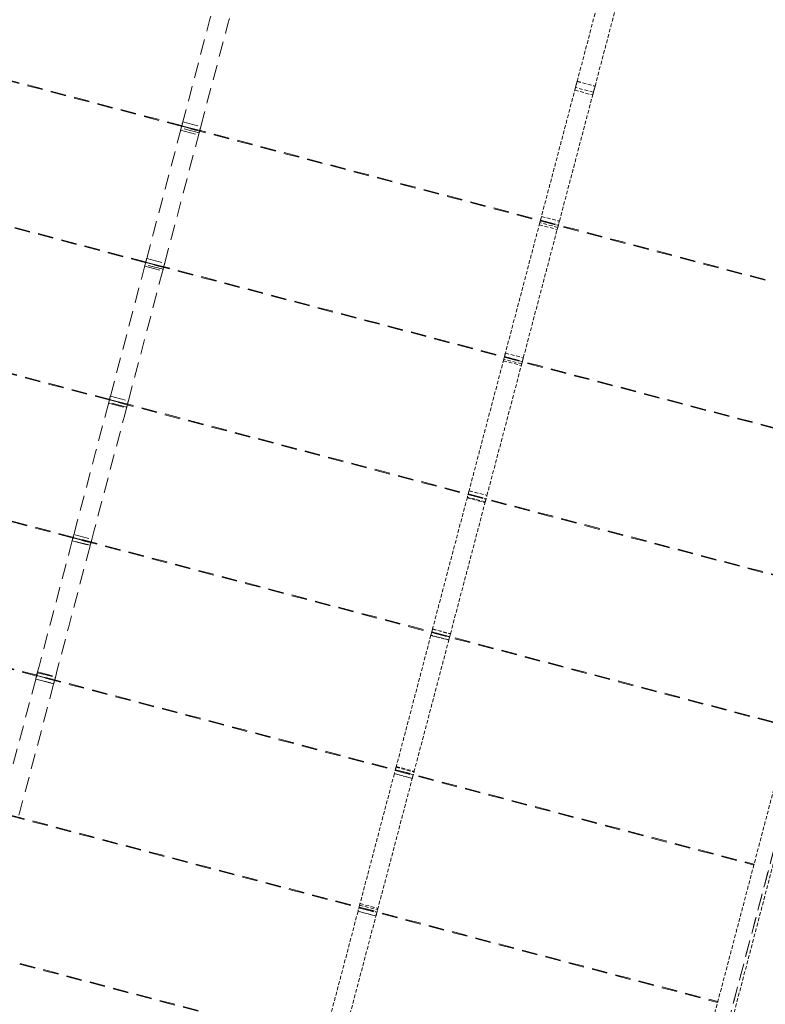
# Model space of a CAD drawing. Header units: millimetres. Extents: x -176817 to 18864955, y -12996033 to 201123.
# Tile 114 of 256: x 198524 to 210585, y -49966 to -34029. Entities that reach past the tile are written whole.
import ezdxf

# ---------------------------------------------------------------- set-up
doc = ezdxf.new("R2010")
doc.units = ezdxf.units.MM
doc.header["$MEASUREMENT"] = 0
doc.linetypes.add('Przerywana długa', pattern=[390, 250, -140])
doc.linetypes.add('Przerywana gęsta', pattern=[90, 60, -30])
doc.layers.add('823-IST- Hala E - belki', color=7, linetype='Continuous')

# ---------------------------------------------------------------- blocks, each defined once
blk = doc.blocks.new('Kształt_3_2')
at = {"layer": '823-IST- Hala E - belki', "color": 254, "linetype": 'Przerywana długa', "lineweight": 0, "true_color": 0xcccccc, "flags": 128}
blk.add_lwpolyline([(216201, -26709), (216196, -26726), (216176, -26803), (216154, -26885), (216096, -27105), (216072, -27195), (216048, -27289), (216022, -27387), (215994, -27490), (215861, -27995), (215743, -28443), (215634, -28858), (215542, -29205), (215441, -29589), (215333, -29996), (215199, -30505), (215037, -31118), (214838, -31875), (214562, -32918), (214439, -33384), (214213, -34242), (214059, -34824), (213769, -35924), (213641, -36407), (213523, -36856), (213290, -37737), (213109, -38424), (212910, -39178), (212759, -39751), (212583, -40417), (212448, -40929), (212279, -41570), (212182, -41937), (212070, -42363), (211892, -43037), (211728, -43659), (211580, -44219), (211456, -44691), (211280, -45357), (211232, -45538), (211185, -45718), (211009, -46384), (210884, -46857), (210736, -47417), (210572, -48038), (210394, -48712), (210282, -49138), (210185, -49506), (210016, -50146), (209881, -50658), (209705, -51325), (209554, -51897), (209355, -52651), (209174, -53338), (208941, -54219), (208823, -54668), (208695, -55152), (208405, -56251), (208251, -56834), (208025, -57691), (207902, -58157), (207627, -59201), (207427, -59958), (207265, -60570), (207131, -61080), (207024, -61487), (206923, -61870), (206831, -62218), (206721, -62632), (206603, -63080), (206470, -63585), (206443, -63688), (206417, -63787), (206392, -63881), (206368, -63970), (206310, -64190), (206289, -64272), (206268, -64350), (206264, -64367)], dxfattribs=at)
blk = doc.blocks.new('Kształt_12_2')
at = {"layer": '823-IST- Hala E - belki', "color": 254, "linetype": 'Przerywana długa', "lineweight": 0, "true_color": 0xcccccc, "flags": 128}
for points in [[(192117, -47626), (209231, -52142)], [(192120, -47614), (209234, -52130)]]:
    blk.add_lwpolyline(points, dxfattribs=at)
blk = doc.blocks.new('Kształt_13_2')
at = {"layer": '823-IST- Hala E - belki', "color": 254, "linetype": 'Przerywana długa', "lineweight": 0, "true_color": 0xcccccc, "flags": 128}
for points in [[(192699, -45419), (209813, -49935)], [(192702, -45407), (209816, -49923)], [(209813, -49935), (209814, -49933)], [(209814, -49933), (209815, -49929)], [(209815, -49929), (209816, -49925)], [(209816, -49925), (209816, -49923)]]:
    blk.add_lwpolyline(points, dxfattribs=at)
blk = doc.blocks.new('Kształt_14_2')
at = {"layer": '823-IST- Hala E - belki', "color": 254, "linetype": 'Przerywana długa', "lineweight": 0, "true_color": 0xcccccc, "flags": 128}
for points in [[(195633, -34302), (212747, -38818)], [(195636, -34290), (212750, -38806)]]:
    blk.add_lwpolyline(points, dxfattribs=at)
blk = doc.blocks.new('Kształt_18_2')
at = {"layer": '823-IST- Hala E - belki', "color": 254, "linetype": 'Przerywana długa', "lineweight": 0, "true_color": 0xcccccc, "flags": 128}
for points in [[(193289, -43184), (210403, -47700)], [(193286, -43196), (210400, -47712)], [(210400, -47710), (210402, -47706)], [(210400, -47712), (210400, -47710)], [(210402, -47706), (210403, -47702)], [(210403, -47702), (210403, -47700)]]:
    blk.add_lwpolyline(points, dxfattribs=at)
blk = doc.blocks.new('Kształt_19_2')
at = {"layer": '823-IST- Hala E - belki', "color": 254, "linetype": 'Przerywana długa', "lineweight": 0, "true_color": 0xcccccc, "flags": 128}
for points in [[(193878, -40952), (210992, -45468)], [(193875, -40964), (210989, -45480)]]:
    blk.add_lwpolyline(points, dxfattribs=at)
blk = doc.blocks.new('Kształt_20_2')
at = {"layer": '823-IST- Hala E - belki', "color": 254, "linetype": 'Przerywana długa', "lineweight": 0, "true_color": 0xcccccc, "flags": 128}
for points in [[(194467, -38720), (211581, -43236)], [(194464, -38732), (211578, -43248)]]:
    blk.add_lwpolyline(points, dxfattribs=at)
blk = doc.blocks.new('Kształt_21_2')
at = {"layer": '823-IST- Hala E - belki', "color": 254, "linetype": 'Przerywana długa', "lineweight": 0, "true_color": 0xcccccc, "flags": 128}
for points in [[(195050, -36508), (212165, -41024)], [(195053, -36497), (212168, -41013)]]:
    blk.add_lwpolyline(points, dxfattribs=at)
blk = doc.blocks.new('Kształt_161_2')
at = {"layer": '823-IST- Hala E - belki', "color": 254, "linetype": 'Przerywana długa', "lineweight": 0, "true_color": 0xcccccc, "flags": 128}
blk.add_lwpolyline([(211232, -45538), (210635, -47800), (210041, -50054), (209450, -52290), (208867, -54502), (208298, -56657), (207732, -58800), (207174, -60915), (206914, -61902), (206685, -62770), (206487, -63519), (206328, -64122), (206318, -64159)], dxfattribs=at)
blk = doc.blocks.new('Kształt_438_2')
at = {"layer": '823-IST- Hala E - belki', "color": 254, "linetype": 'Przerywana długa', "lineweight": 0, "true_color": 0xcccccc, "flags": 128}
for points in [[(198799, -44644), (198798, -44645)], [(198798, -44645), (198798, -44646)], [(198798, -44646), (199088, -44723)], [(198799, -44642), (198799, -44643)], [(198799, -44642), (199089, -44719)], [(198799, -44643), (198799, -44644)], [(199088, -44722), (199089, -44721)], [(199088, -44723), (199088, -44722)], [(199089, -44721), (199089, -44719)], [(199089, -44719), (199089, -44719)]]:
    blk.add_lwpolyline(points, dxfattribs=at)
blk = doc.blocks.new('Kształt_448_2')
at = {"layer": '823-IST- Hala E - belki', "color": 254, "linetype": 'Przerywana długa', "lineweight": 0, "true_color": 0xcccccc, "flags": 128}
for points in [[(198811, -44599), (198809, -44603), (198785, -44696), (198784, -44700)], [(198814, -44587), (198811, -44597), (198811, -44599)], [(198814, -44587), (199104, -44663)], [(198784, -44700), (198784, -44701)], [(198784, -44701), (199074, -44778)], [(199074, -44777), (199075, -44773), (199100, -44680), (199101, -44676)], [(199074, -44778), (199074, -44777)], [(199101, -44676), (199101, -44674), (199104, -44663)]]:
    blk.add_lwpolyline(points, dxfattribs=at)
blk = doc.blocks.new('Kształt_449_2')
at = {"layer": '823-IST- Hala E - belki', "color": 254, "linetype": 'Przerywana długa', "lineweight": 0, "true_color": 0xcccccc, "flags": 128}
for points in [[(199375, -42460), (199336, -42609), (199022, -43796), (198842, -44478), (198811, -44599)], [(199101, -44675), (199133, -44555), (199312, -43873), (199626, -42686), (199665, -42537)], [(199388, -42412), (199375, -42459), (199375, -42460)], [(199665, -42537), (199375, -42460)], [(199678, -42489), (199388, -42412)], [(199665, -42537), (199665, -42535), (199678, -42489)], [(198811, -44599), (198788, -44684), (198787, -44690)], [(198811, -44599), (199101, -44675)], [(198783, -44702), (198641, -45243), (198408, -46124), (198282, -46602), (198236, -46775), (198222, -46831)], [(198512, -46907), (198527, -46851), (198572, -46679), (198698, -46201), (198931, -45320), (199073, -44779)], [(198787, -44690), (198785, -44694), (198785, -44695), (198785, -44697), (198783, -44702)], [(199073, -44779), (198783, -44702)], [(199073, -44779), (199075, -44773), (199075, -44772), (199076, -44771), (199077, -44766)], [(199077, -44766), (199078, -44761), (199101, -44675)]]:
    blk.add_lwpolyline(points, dxfattribs=at)
blk = doc.blocks.new('Kształt_450_2')
at = {"layer": '823-IST- Hala E - belki', "color": 254, "linetype": 'Przerywana długa', "lineweight": 0, "true_color": 0xcccccc, "flags": 128}
for points in [[(199388, -42412), (199387, -42414)], [(199387, -42414), (199387, -42414)], [(199387, -42414), (199677, -42491)], [(199388, -42410), (199388, -42411)], [(199388, -42410), (199678, -42487)], [(199388, -42411), (199388, -42412)], [(199677, -42490), (199678, -42489)], [(199677, -42491), (199677, -42490)], [(199678, -42489), (199678, -42487)], [(199678, -42487), (199678, -42487)]]:
    blk.add_lwpolyline(points, dxfattribs=at)
blk = doc.blocks.new('Kształt_451_2')
at = {"layer": '823-IST- Hala E - belki', "color": 254, "linetype": 'Przerywana długa', "lineweight": 0, "true_color": 0xcccccc, "flags": 128}
for points in [[(199977, -40180), (199976, -40182)], [(199976, -40182), (199976, -40182)], [(199976, -40182), (200266, -40259)], [(199977, -40178), (199977, -40179)], [(199977, -40178), (200267, -40255)], [(199977, -40179), (199977, -40180)], [(200266, -40258), (200267, -40257)], [(200266, -40259), (200266, -40258)], [(200267, -40256), (200267, -40255)], [(200267, -40257), (200267, -40256)]]:
    blk.add_lwpolyline(points, dxfattribs=at)
blk = doc.blocks.new('Kształt_452_2')
at = {"layer": '823-IST- Hala E - belki', "color": 254, "linetype": 'Przerywana długa', "lineweight": 0, "true_color": 0xcccccc, "flags": 128}
for points in [[(200564, -37956), (200563, -37957)], [(200563, -37957), (200563, -37958)], [(200563, -37958), (200563, -37959)], [(200563, -37959), (200853, -38035)], [(200564, -37955), (200564, -37956)], [(200564, -37955), (200854, -38032)], [(200853, -38033), (200854, -38032)], [(200853, -38035), (200853, -38033)], [(200853, -38035), (200853, -38035)], [(200854, -38032), (200854, -38032)]]:
    blk.add_lwpolyline(points, dxfattribs=at)
blk = doc.blocks.new('Kształt_453_2')
at = {"layer": '823-IST- Hala E - belki', "color": 254, "linetype": 'Przerywana długa', "lineweight": 0, "true_color": 0xcccccc, "flags": 128}
for points in [[(201146, -35750), (201145, -35752)], [(201145, -35752), (201145, -35752)], [(201145, -35752), (201435, -35829)], [(201146, -35748), (201146, -35749)], [(201146, -35748), (201436, -35825)], [(201146, -35749), (201146, -35750)], [(201435, -35828), (201436, -35827)], [(201435, -35829), (201435, -35828)], [(201436, -35826), (201436, -35825)], [(201436, -35827), (201436, -35826)]]:
    blk.add_lwpolyline(points, dxfattribs=at)
blk = doc.blocks.new('Kształt_459_2')
at = {"layer": '823-IST- Hala E - belki', "color": 254, "linetype": 'Przerywana długa', "lineweight": 0, "true_color": 0xcccccc, "flags": 128}
for points in [[(199401, -42362), (199400, -42366), (199375, -42459), (199374, -42463)], [(199401, -42360), (199401, -42362)], [(199401, -42360), (199691, -42437)], [(199374, -42463), (199374, -42464)], [(199374, -42464), (199664, -42541)], [(199664, -42539), (199665, -42535), (199690, -42442), (199691, -42438)], [(199664, -42541), (199664, -42539)], [(199691, -42438), (199691, -42437)]]:
    blk.add_lwpolyline(points, dxfattribs=at)
blk = doc.blocks.new('Kształt_460_2')
at = {"layer": '823-IST- Hala E - belki', "color": 254, "linetype": 'Przerywana długa', "lineweight": 0, "true_color": 0xcccccc, "flags": 128}
for points in [[(199991, -40124), (199990, -40128), (199966, -40221), (199965, -40225)], [(199992, -40123), (199991, -40124)], [(199992, -40123), (200282, -40200)], [(199965, -40225), (199964, -40227), (199961, -40238)], [(199961, -40238), (200251, -40314)], [(200251, -40314), (200254, -40304), (200255, -40302)], [(200255, -40302), (200256, -40298), (200280, -40205), (200281, -40201)], [(200281, -40201), (200282, -40200)]]:
    blk.add_lwpolyline(points, dxfattribs=at)
blk = doc.blocks.new('Kształt_461_2')
at = {"layer": '823-IST- Hala E - belki', "color": 254, "linetype": 'Przerywana długa', "lineweight": 0, "true_color": 0xcccccc, "flags": 128}
for points in [[(200579, -37896), (200578, -37900), (200554, -37992), (200553, -37996)], [(200580, -37895), (200579, -37896)], [(200580, -37895), (200870, -37971)], [(200553, -37996), (200552, -37998), (200547, -38019)], [(200547, -38019), (200837, -38096)], [(200843, -38073), (200842, -38075), (200837, -38096)], [(200843, -38073), (200844, -38068), (200868, -37976), (200869, -37972)], [(200869, -37972), (200870, -37971)]]:
    blk.add_lwpolyline(points, dxfattribs=at)
blk = doc.blocks.new('Kształt_462_2')
at = {"layer": '823-IST- Hala E - belki', "color": 254, "linetype": 'Przerywana długa', "lineweight": 0, "true_color": 0xcccccc, "flags": 128}
for points in [[(201163, -35684), (201162, -35688), (201138, -35779), (201137, -35784)], [(201163, -35683), (201163, -35684)], [(201163, -35683), (201453, -35760)], [(201137, -35784), (201136, -35786), (201128, -35817)], [(201128, -35817), (201418, -35894)], [(201427, -35860), (201428, -35856), (201452, -35765), (201453, -35761)], [(201453, -35761), (201453, -35760)], [(201427, -35860), (201426, -35863), (201418, -35894)]]:
    blk.add_lwpolyline(points, dxfattribs=at)
blk = doc.blocks.new('Kształt_470_2')
at = {"layer": '823-IST- Hala E - belki', "color": 254, "linetype": 'Przerywana długa', "lineweight": 0, "true_color": 0xcccccc, "flags": 128}
for points in [[(201714, -33596), (201602, -34022), (201394, -34808), (201224, -35455), (201163, -35682)], [(201454, -35759), (201514, -35531), (201684, -34885), (201892, -34098), (202004, -33673)], [(201163, -35682), (201156, -35709), (201156, -35712)], [(201163, -35682), (201454, -35759)], [(201137, -35784), (201063, -36063), (200878, -36765), (200689, -37481), (200580, -37895)], [(201154, -35717), (201153, -35722), (201137, -35784)], [(201427, -35860), (201137, -35784)], [(201156, -35712), (201154, -35717)], [(201427, -35860), (201443, -35799), (201444, -35794)], [(201444, -35794), (201446, -35789)], [(201446, -35789), (201447, -35785), (201454, -35759)], [(200870, -37971), (200979, -37557), (201168, -36842), (201353, -36140), (201427, -35860)], [(200574, -37917), (200572, -37923), (200554, -37994)], [(200575, -37913), (200574, -37917)], [(200580, -37895), (200576, -37910), (200575, -37913)], [(200580, -37895), (200870, -37971)], [(200554, -37994), (200539, -38050), (200493, -38222), (200367, -38700), (200135, -39581), (199992, -40122)], [(200282, -40199), (200425, -39658), (200657, -38777), (200783, -38299), (200829, -38126), (200844, -38070)], [(200844, -38070), (200554, -37994)], [(200844, -38070), (200862, -37999), (200864, -37994)], [(200864, -37994), (200865, -37989)], [(200865, -37989), (200866, -37986), (200870, -37971)], [(199989, -40135), (199987, -40140), (199965, -40226)], [(199990, -40130), (199989, -40135)], [(199992, -40122), (199990, -40128), (199990, -40130)], [(199992, -40122), (200282, -40199)], [(199965, -40226), (199933, -40346), (199753, -41028), (199440, -42215), (199400, -42364)], [(199690, -42441), (199730, -42291), (200043, -41105), (200223, -40423), (200255, -40302)], [(200255, -40302), (199965, -40226)], [(200279, -40211), (200277, -40216), (200255, -40302)], [(200279, -40211), (200280, -40207)], [(200280, -40207), (200281, -40204), (200282, -40199)], [(199400, -42364), (199400, -42366), (199388, -42412)], [(199400, -42364), (199690, -42441)], [(199388, -42412), (199678, -42489)], [(199678, -42489), (199690, -42442), (199690, -42441)]]:
    blk.add_lwpolyline(points, dxfattribs=at)
blk = doc.blocks.new('Kształt_480_2')
at = {"layer": '823-IST- Hala E - belki', "color": 254, "linetype": 'Przerywana gęsta', "lineweight": 0, "true_color": 0xcccccc, "flags": 128}
for points in [[(204014, -48397), (204013, -48398)], [(204013, -48398), (204013, -48400)], [(204013, -48400), (204013, -48400)], [(204013, -48400), (204303, -48477)], [(204014, -48396), (204014, -48397)], [(204014, -48396), (204304, -48473)], [(204303, -48475), (204304, -48474)], [(204303, -48476), (204303, -48475)], [(204303, -48477), (204303, -48476)], [(204304, -48474), (204304, -48473)]]:
    blk.add_lwpolyline(points, dxfattribs=at)
blk = doc.blocks.new('Kształt_481_2')
at = {"layer": '823-IST- Hala E - belki', "color": 254, "linetype": 'Przerywana gęsta', "lineweight": 0, "true_color": 0xcccccc, "flags": 128}
for points in [[(204601, -46173), (204600, -46174)], [(204600, -46174), (204600, -46175)], [(204600, -46175), (204600, -46176)], [(204600, -46176), (204600, -46177)], [(204600, -46177), (204890, -46253)], [(204601, -46173), (204891, -46250)], [(204890, -46251), (204891, -46250)], [(204890, -46253), (204890, -46251)], [(204890, -46253), (204890, -46253)], [(204891, -46250), (204891, -46250)]]:
    blk.add_lwpolyline(points, dxfattribs=at)
blk = doc.blocks.new('Kształt_490_2')
at = {"layer": '823-IST- Hala E - belki', "color": 254, "linetype": 'Przerywana gęsta', "lineweight": 0, "true_color": 0xcccccc, "flags": 128}
for points in [[(204024, -48359), (204023, -48363), (203998, -48456), (203997, -48459)], [(204030, -48336), (204024, -48357), (204024, -48359)], [(204030, -48336), (204320, -48413)], [(204287, -48536), (204288, -48532), (204313, -48440), (204314, -48436)], [(204314, -48436), (204314, -48433), (204320, -48413)], [(203997, -48459), (203997, -48461)], [(203997, -48461), (204287, -48537)], [(204287, -48537), (204287, -48536)]]:
    blk.add_lwpolyline(points, dxfattribs=at)
blk = doc.blocks.new('Kształt_491_2')
at = {"layer": '823-IST- Hala E - belki', "color": 254, "linetype": 'Przerywana gęsta', "lineweight": 0, "true_color": 0xcccccc, "flags": 128}
for points in [[(204612, -46130), (204611, -46134), (204586, -46227), (204585, -46231)], [(204615, -46118), (204612, -46128), (204612, -46130)], [(204615, -46118), (204905, -46194)], [(204875, -46307), (204876, -46303), (204901, -46211), (204902, -46207)], [(204902, -46207), (204903, -46205), (204905, -46194)], [(204585, -46231), (204585, -46232)], [(204585, -46232), (204875, -46309)], [(204875, -46309), (204875, -46307)]]:
    blk.add_lwpolyline(points, dxfattribs=at)
blk = doc.blocks.new('Kształt_492_2')
at = {"layer": '823-IST- Hala E - belki', "color": 254, "linetype": 'Przerywana gęsta', "lineweight": 0, "true_color": 0xcccccc, "flags": 128}
for points in [[(205189, -43943), (205177, -43989), (205176, -43991)], [(205479, -44020), (205189, -43943)], [(205176, -43991), (205137, -44140), (204824, -45327), (204644, -46009), (204612, -46130)], [(204902, -46206), (204934, -46086), (205114, -45404), (205427, -44217), (205466, -44068)], [(205466, -44068), (205176, -43991)], [(205466, -44068), (205467, -44066), (205479, -44020)], [(204612, -46130), (204589, -46215), (204588, -46221)], [(204612, -46130), (204902, -46206)], [(204878, -46297), (204880, -46292), (204902, -46206)], [(204585, -46233), (204442, -46774), (204210, -47655), (204083, -48133), (204038, -48306), (204023, -48361)], [(204313, -48438), (204328, -48382), (204374, -48209), (204500, -47732), (204732, -46851), (204875, -46310)], [(204588, -46221), (204587, -46225), (204587, -46226), (204586, -46228), (204585, -46233)], [(204875, -46310), (204585, -46233)], [(204875, -46310), (204876, -46304), (204877, -46303), (204877, -46302), (204878, -46297)], [(204003, -48438), (204002, -48443), (204001, -48444), (204001, -48445), (203997, -48460)], [(204023, -48361), (204004, -48433), (204003, -48438)], [(204023, -48361), (204313, -48438)], [(204293, -48515), (204294, -48509), (204313, -48438)], [(203997, -48460), (203888, -48874), (203699, -49590), (203514, -50292), (203440, -50572)], [(203730, -50648), (203804, -50369), (203989, -49667), (204178, -48951), (204287, -48537)], [(204287, -48537), (203997, -48460)], [(204287, -48537), (204291, -48522), (204291, -48520), (204292, -48519), (204293, -48515)]]:
    blk.add_lwpolyline(points, dxfattribs=at)
blk = doc.blocks.new('Kształt_493_2')
at = {"layer": '823-IST- Hala E - belki', "color": 254, "linetype": 'Przerywana gęsta', "lineweight": 0, "true_color": 0xcccccc, "flags": 128}
for points in [[(205190, -43941), (205189, -43942)], [(205189, -43942), (205189, -43943)], [(205189, -43943), (205189, -43944)], [(205189, -43944), (205189, -43945)], [(205189, -43945), (205479, -44022)], [(205190, -43941), (205480, -44018)], [(205479, -44020), (205479, -44018)], [(205479, -44018), (205480, -44018)], [(205479, -44020), (205479, -44021)], [(205479, -44022), (205479, -44021)]]:
    blk.add_lwpolyline(points, dxfattribs=at)
blk = doc.blocks.new('Kształt_494_2')
at = {"layer": '823-IST- Hala E - belki', "color": 254, "linetype": 'Przerywana gęsta', "lineweight": 0, "true_color": 0xcccccc, "flags": 128}
for points in [[(205778, -41713), (205777, -41713)], [(205777, -41713), (206068, -41790)], [(205778, -41709), (205778, -41710)], [(205778, -41709), (206069, -41786)], [(205778, -41710), (205778, -41711)], [(205778, -41711), (205778, -41713)], [(206068, -41788), (206068, -41786)], [(206068, -41786), (206069, -41786)], [(206068, -41789), (206068, -41788)], [(206068, -41790), (206068, -41789)]]:
    blk.add_lwpolyline(points, dxfattribs=at)
blk = doc.blocks.new('Kształt_495_2')
at = {"layer": '823-IST- Hala E - belki', "color": 254, "linetype": 'Przerywana gęsta', "lineweight": 0, "true_color": 0xcccccc, "flags": 128}
for points in [[(206365, -39488), (206364, -39489)], [(206364, -39489), (206364, -39490)], [(206364, -39490), (206654, -39566)], [(206365, -39486), (206365, -39488)], [(206365, -39486), (206365, -39486)], [(206365, -39486), (206655, -39562)], [(206654, -39566), (206655, -39564)], [(206654, -39566), (206654, -39566)], [(206655, -39563), (206655, -39562)], [(206655, -39564), (206655, -39563)]]:
    blk.add_lwpolyline(points, dxfattribs=at)
blk = doc.blocks.new('Kształt_496_2')
at = {"layer": '823-IST- Hala E - belki', "color": 254, "linetype": 'Przerywana gęsta', "lineweight": 0, "true_color": 0xcccccc, "flags": 128}
for points in [[(206947, -37283), (206946, -37283)], [(206946, -37283), (207236, -37360)], [(206947, -37279), (206947, -37280)], [(206947, -37279), (207238, -37356)], [(206947, -37280), (206947, -37281)], [(206947, -37281), (206947, -37283)], [(207236, -37360), (207237, -37359)], [(207237, -37358), (207237, -37356)], [(207237, -37356), (207238, -37356)], [(207237, -37359), (207237, -37358)]]:
    blk.add_lwpolyline(points, dxfattribs=at)
blk = doc.blocks.new('Kształt_502_2')
at = {"layer": '823-IST- Hala E - belki', "color": 254, "linetype": 'Przerywana gęsta', "lineweight": 0, "true_color": 0xcccccc, "flags": 128}
for points in [[(205202, -43893), (205201, -43897), (205177, -43989), (205176, -43994)], [(205203, -43891), (205202, -43893)], [(205203, -43891), (205493, -43967)], [(205466, -44070), (205467, -44066), (205491, -43973), (205492, -43969)], [(205492, -43969), (205493, -43967)], [(205176, -43994), (205175, -43995)], [(205175, -43995), (205465, -44072)], [(205465, -44072), (205466, -44070)]]:
    blk.add_lwpolyline(points, dxfattribs=at)
blk = doc.blocks.new('Kształt_503_2')
at = {"layer": '823-IST- Hala E - belki', "color": 254, "linetype": 'Przerywana gęsta', "lineweight": 0, "true_color": 0xcccccc, "flags": 128}
for points in [[(205793, -41655), (205792, -41659), (205767, -41752), (205766, -41756)], [(205793, -41654), (205793, -41655)], [(205793, -41654), (206083, -41730)], [(206056, -41833), (206057, -41828), (206082, -41736), (206083, -41732)], [(206083, -41732), (206083, -41730)], [(205766, -41756), (205766, -41758), (205763, -41769)], [(205763, -41769), (206053, -41845)], [(206053, -41845), (206056, -41835), (206056, -41833)]]:
    blk.add_lwpolyline(points, dxfattribs=at)
blk = doc.blocks.new('Kształt_504_2')
at = {"layer": '823-IST- Hala E - belki', "color": 254, "linetype": 'Przerywana gęsta', "lineweight": 0, "true_color": 0xcccccc, "flags": 128}
for points in [[(206381, -39427), (206380, -39431), (206355, -39523), (206354, -39527)], [(206381, -39426), (206381, -39427)], [(206381, -39426), (206671, -39502)], [(206644, -39603), (206646, -39599), (206670, -39507), (206671, -39503)], [(206671, -39503), (206671, -39502)], [(206354, -39527), (206354, -39529), (206348, -39550)], [(206348, -39550), (206638, -39627)], [(206638, -39627), (206644, -39606), (206644, -39603)]]:
    blk.add_lwpolyline(points, dxfattribs=at)
blk = doc.blocks.new('Kształt_505_2')
at = {"layer": '823-IST- Hala E - belki', "color": 254, "linetype": 'Przerywana gęsta', "lineweight": 0, "true_color": 0xcccccc, "flags": 128}
for points in [[(206964, -37215), (206963, -37219), (206939, -37310), (206938, -37314)], [(206965, -37214), (206964, -37215)], [(206965, -37214), (207255, -37291)], [(207228, -37391), (207229, -37387), (207253, -37295), (207254, -37292)], [(207254, -37292), (207255, -37291)], [(206938, -37314), (206938, -37317), (206929, -37348)], [(206929, -37348), (207219, -37425)], [(207219, -37425), (207228, -37393), (207228, -37391)]]:
    blk.add_lwpolyline(points, dxfattribs=at)
blk = doc.blocks.new('Kształt_506_2')
at = {"layer": '823-IST- Hala E - belki', "color": 254, "linetype": 'Przerywana gęsta', "lineweight": 0, "true_color": 0xcccccc, "flags": 128}
for points in [[(207541, -35029), (207540, -35033), (207517, -35123), (207515, -35127)], [(207541, -35028), (207541, -35029)], [(207541, -35028), (207831, -35105)], [(207515, -35127), (207515, -35130), (207504, -35171)], [(207504, -35171), (207794, -35248)], [(207794, -35248), (207805, -35206), (207805, -35204)], [(207805, -35204), (207807, -35199), (207830, -35109), (207831, -35106)], [(207831, -35106), (207831, -35105)]]:
    blk.add_lwpolyline(points, dxfattribs=at)
blk = doc.blocks.new('Kształt_513_2')
at = {"layer": '823-IST- Hala E - belki', "color": 254, "linetype": 'Przerywana gęsta', "lineweight": 0, "true_color": 0xcccccc, "flags": 128}
for points in [[(208085, -32969), (208054, -33086), (207798, -34055), (207577, -34895), (207542, -35027)], [(207832, -35104), (207867, -34971), (208088, -34132), (208344, -33162), (208375, -33045)], [(207542, -35027), (207532, -35064), (207531, -35068)], [(207542, -35027), (207832, -35104)], [(207515, -35127), (207403, -35553), (207196, -36339), (207025, -36985), (206965, -37213)], [(207255, -37290), (207315, -37062), (207486, -36415), (207693, -35629), (207805, -35203)], [(207530, -35073), (207528, -35078), (207515, -35127)], [(207805, -35203), (207515, -35127)], [(207531, -35068), (207530, -35073)], [(207805, -35203), (207818, -35155), (207820, -35149)], [(207820, -35149), (207821, -35145)], [(207821, -35145), (207822, -35141), (207832, -35104)], [(206956, -37248), (206954, -37253), (206938, -37314)], [(206957, -37243), (206956, -37248)], [(206965, -37213), (206958, -37240), (206957, -37243)], [(206965, -37213), (207255, -37290)], [(207247, -37320), (207248, -37316), (207255, -37290)], [(206938, -37314), (206864, -37594), (206679, -38296), (206490, -39012), (206381, -39426)], [(206671, -39502), (206780, -39088), (206969, -38373), (207154, -37671), (207228, -37391)], [(207228, -37391), (206938, -37314)], [(207228, -37391), (207244, -37330), (207246, -37324)], [(207246, -37324), (207247, -37320)], [(206375, -39448), (206374, -39454), (206355, -39525)], [(206376, -39444), (206375, -39448)], [(206381, -39426), (206377, -39441), (206376, -39444)], [(206381, -39426), (206671, -39502)], [(206665, -39525), (206666, -39520)], [(206666, -39520), (206667, -39517), (206671, -39502)], [(206355, -39525), (206340, -39581), (206295, -39753), (206169, -40231), (205936, -41112), (205793, -41653)], [(206083, -41730), (206226, -41188), (206459, -40308), (206585, -39830), (206630, -39657), (206645, -39601)], [(206645, -39601), (206355, -39525)], [(206665, -39525), (206664, -39530), (206645, -39601)], [(205790, -41665), (205789, -41671), (205766, -41756)], [(205791, -41661), (205790, -41665)], [(205793, -41653), (205792, -41659), (205791, -41661)], [(205793, -41653), (206083, -41730)], [(206056, -41833), (206079, -41747), (206080, -41742)], [(206080, -41742), (206081, -41738)], [(206081, -41738), (206082, -41735), (206083, -41730)], [(205766, -41756), (205734, -41877), (205554, -42559), (205241, -43746), (205202, -43895)], [(205492, -43972), (205531, -43822), (205844, -42635), (206024, -41954), (206056, -41833)], [(206056, -41833), (205766, -41756)], [(205202, -43895), (205201, -43897), (205189, -43943)], [(205189, -43943), (205479, -44020)], [(205202, -43895), (205492, -43972)], [(205479, -44020), (205491, -43973), (205492, -43972)]]:
    blk.add_lwpolyline(points, dxfattribs=at)
blk = doc.blocks.new('Kształt_514_2')
at = {"layer": '823-IST- Hala E - belki', "color": 254, "linetype": 'Przerywana gęsta', "lineweight": 0, "true_color": 0xcccccc, "flags": 128}
for points in [[(206047, -64208), (206072, -64113), (206118, -63939), (206154, -63801), (206198, -63635), (206285, -63308), (206367, -62995), (206461, -62638), (206570, -62225), (206659, -61887), (206774, -61452), (206917, -60910), (207062, -60360), (207194, -59861), (207362, -59226), (207571, -58434), (207746, -57768), (207991, -56840), (208179, -56130), (208366, -55420), (208581, -54606), (208795, -53793), (208984, -53076), (209194, -52282), (209398, -51507), (209621, -50663), (209832, -49866), (210030, -49116), (210226, -48371), (210435, -47579), (210619, -46881), (210827, -46093), (210978, -45522), (210990, -45474)], [(206337, -64285), (206362, -64190), (206408, -64016), (206445, -63877), (206488, -63711), (206575, -63384), (206657, -63072), (206751, -62715), (206860, -62302), (206949, -61964), (207064, -61528), (207207, -60987), (207352, -60437), (207484, -59938), (207652, -59303), (207861, -58511), (208036, -57845), (208281, -56916), (208469, -56206), (208656, -55496), (208871, -54683), (209085, -53870), (209275, -53152), (209484, -52358), (209689, -51584), (209911, -50739), (210122, -49942), (210320, -49192), (210516, -48448), (210725, -47656), (210909, -46958), (211117, -46169), (211268, -45599), (211281, -45550)]]:
    blk.add_lwpolyline(points, dxfattribs=at)

msp = doc.modelspace()

# ---------------------------------------------------------------- block references
at = {"layer": '823-IST- Hala E - belki', "linetype": 'Continuous', "lineweight": 0}
for name in ['Kształt_3_2', 'Kształt_470_2', 'Kształt_513_2', 'Kształt_14_2', 'Kształt_506_2', 'Kształt_462_2', 'Kształt_453_2', 'Kształt_21_2', 'Kształt_505_2', 'Kształt_496_2', 'Kształt_461_2', 'Kształt_452_2', 'Kształt_20_2', 'Kształt_504_2', 'Kształt_495_2', 'Kształt_460_2', 'Kształt_451_2', 'Kształt_19_2', 'Kształt_503_2', 'Kształt_494_2', 'Kształt_459_2', 'Kształt_449_2', 'Kształt_450_2', 'Kształt_18_2', 'Kształt_492_2', 'Kształt_502_2', 'Kształt_493_2', 'Kształt_448_2', 'Kształt_438_2', 'Kształt_13_2', 'Kształt_514_2', 'Kształt_161_2', 'Kształt_491_2', 'Kształt_481_2', 'Kształt_12_2', 'Kształt_490_2', 'Kształt_480_2']:
    msp.add_blockref(name, (0, 0), dxfattribs=at)

doc.saveas('drawing.dxf')
